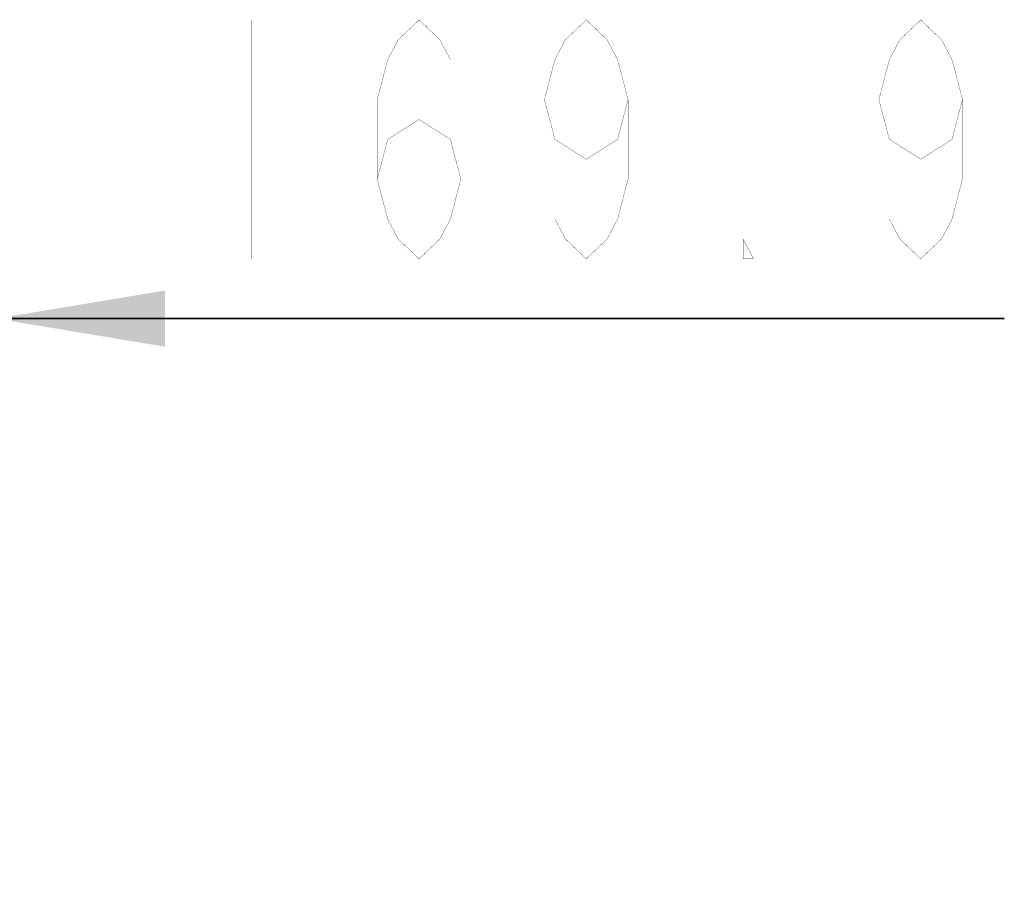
# Model space of a CAD drawing. Header units: millimetres. Extents: x 0 to 11890, y 0 to 8410.
# Tile 31 of 130: x 3599 to 3950, y 5961 to 6276. Entities that reach past the tile are written whole.
import ezdxf

# ---------------------------------------------------------------- set-up
doc = ezdxf.new("R2010")
doc.units = ezdxf.units.MM
doc.header["$LTSCALE"] = 653.95
doc.layers.get('0').update_dxf_attribs({"linetype": 'CONTINUOUS'})
doc.layers.add('JISHUZILIAO_DXF_DIMENSION', color=7, linetype='CONTINUOUS')
doc.styles.get("Standard").update_dxf_attribs({"font": 'txt', "width": 0.7})
doc.dimstyles.new('DIMSTYLE_2', dxfattribs={"dimtxt": 85, "dimasz": 60, "dimexe": 1, "dimexo": 0, "dimgap": 2.125, "dimtad": 1, "dimdec": 1, "dimdsep": 46, "dimtxsty": 'Standard', "dimblk": '_FILLED', "dimblk1": '_FILLED', "dimblk2": '_FILLED', "dimcen": 0.09, "dimclrt": 5, "dimazin": 2, "dimtp": 0.5, "dimtm": 0.5, "dimtfac": 1, "dimtdec": 1, "dimtofl": 0, "dimtmove": 0, "dimatfit": 3, "dimldrblk": '_FILLED', "dimfxl": 1, "dimtolj": 1, "dimarcsym": 0})

# ---------------------------------------------------------------- blocks, each defined once
blk = doc.blocks.new('_FILLED')
at = {"color": 0, "linetype": 'ByBlock'}
blk.add_solid([(0, 0), (-1, 0.1667), (-1, -0.1667)], dxfattribs=at)
blk = doc.blocks.new('*D4')
at = {"layer": 'JISHUZILIAO_DXF_DIMENSION', "color": 2, "linetype": 'Continuous', "transparency": 16777216}
for p, q in [((3421.26, 6179.47), (3421.26, 6013.76)), ((3591.21, 5961.13), (3591.21, 6179.47)), ((3421.26, 6169.47), (3371.26, 6169.47)), ((3371.26, 6169.47), (3506.23, 6169.47)), ((3949.85, 6169.47), (3506.23, 6169.47)), ((3591.21, 6169.47), (3949.85, 6169.47))]:
    blk.add_line(p, q, dxfattribs=at)
at = {"layer": 'JISHUZILIAO_DXF_DIMENSION', "color": 2, "linetype": 'Continuous', "transparency": 16777216, "xscale": 60, "yscale": 60, "zscale": 60}
blk.add_blockref('_FILLED', (3421.26, 6169.47), dxfattribs=at)
at = {"layer": 'JISHUZILIAO_DXF_DIMENSION', "color": 2, "linetype": 'Continuous', "transparency": 16777216, "xscale": 60, "yscale": 60, "zscale": 60, "rotation": 180}
blk.add_blockref('_FILLED', (3591.21, 6169.47), dxfattribs=at)

msp = doc.modelspace()

# ---------------------------------------------------------------- linework, layer by layer
at = {"layer": 'JISHUZILIAO_DXF_DIMENSION', "color": 5, "linetype": 'Continuous', "const_width": 0.1}
for points in [[(3682.096, 6275.721), (3682.096, 6190.721)], [(3726.721, 6219.055), (3730.44, 6233.222), (3741.596, 6240.305), (3752.753, 6233.222), (3756.471, 6219.055), (3752.753, 6204.888), (3749.034, 6197.805), (3741.596, 6190.721), (3734.159, 6197.805), (3730.44, 6204.888), (3726.721, 6219.055), (3726.721, 6247.388), (3730.44, 6261.555), (3734.159, 6268.639), (3741.596, 6275.721), (3749.034, 6268.639), (3752.753, 6261.555)], [(3815.971, 6247.388), (3812.253, 6233.222), (3801.096, 6226.138), (3789.94, 6233.222), (3786.222, 6247.388), (3789.94, 6261.555), (3793.659, 6268.639), (3801.096, 6275.721), (3808.534, 6268.639), (3812.253, 6261.555), (3815.971, 6247.388), (3815.971, 6219.055), (3812.253, 6204.888), (3808.534, 6197.805), (3801.096, 6190.721), (3793.659, 6197.805), (3789.94, 6204.888)], [(3934.971, 6247.388), (3931.252, 6233.222), (3920.096, 6226.138), (3908.94, 6233.222), (3905.221, 6247.388), (3908.94, 6261.555), (3912.659, 6268.639), (3920.096, 6275.721), (3927.534, 6268.639), (3931.252, 6261.555), (3934.971, 6247.388), (3934.971, 6219.055), (3931.252, 6204.888), (3927.534, 6197.805), (3920.096, 6190.721), (3912.659, 6197.805), (3908.94, 6204.888)], [(3860.596, 6190.721), (3856.878, 6190.721), (3856.878, 6197.805), (3860.596, 6190.721)]]:
    msp.add_lwpolyline(points, dxfattribs=at)

# ---------------------------------------------------------------- dimensions: what is measured, and where the dimension line sits
at = {"layer": 'JISHUZILIAO_DXF_DIMENSION', "color": 2, "linetype": 'Continuous'}
dim = msp.add_linear_dim(base=(3591.207, 6169.472), p1=(3421.262, 6013.756), p2=(3591.207, 5961.131), dimstyle='DIMSTYLE_2', dxfattribs=at)
dim.commit()
dim.dimension.update_dxf_attribs({"geometry": '*D4', "text_midpoint": (3652.346, 6169.472), "dimtype": 160})

doc.saveas('drawing.dxf')
